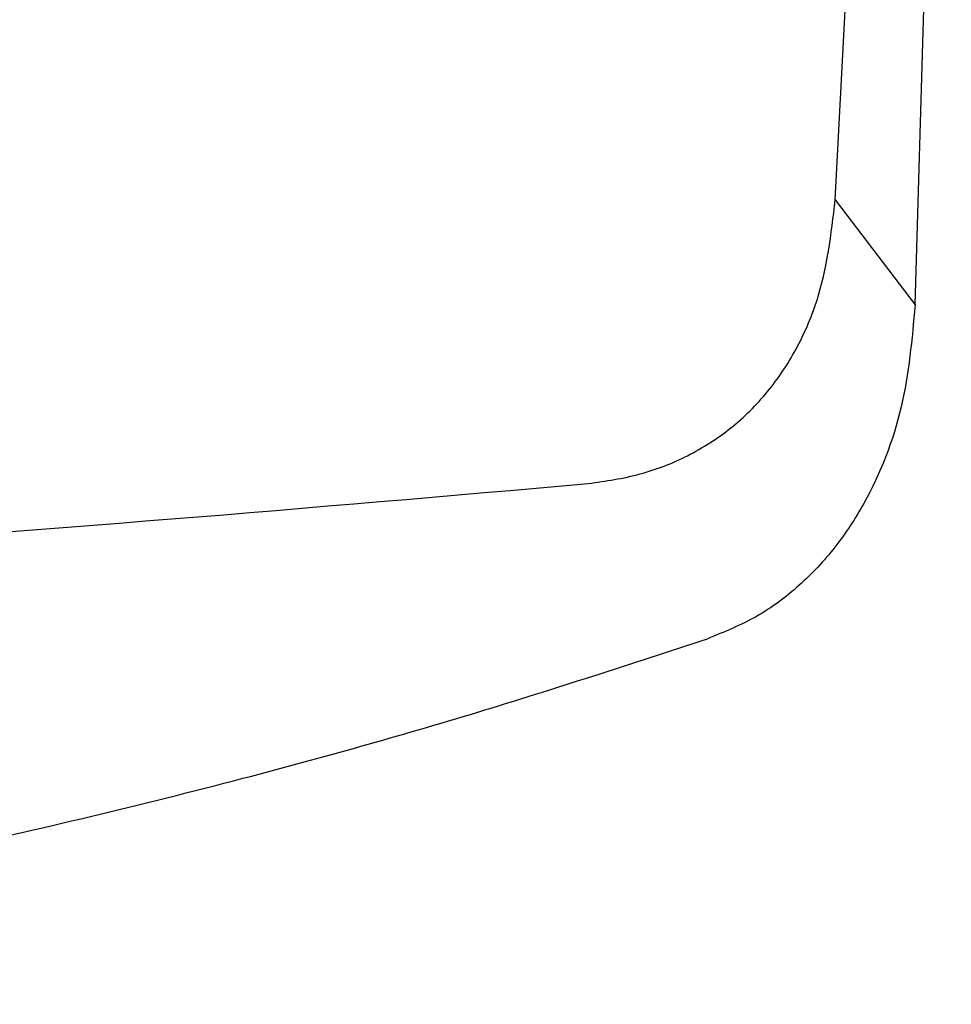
# Model space of a CAD drawing. Header units: millimetres. Extents: x -0.66 to 0.91, y -0.4 to 0.64.
# Tile 58 of 171: x 0.1486 to 0.1854, y 0.0238 to 0.0627. Entities that reach past the tile are written whole.
import ezdxf

# ---------------------------------------------------------------- set-up
doc = ezdxf.new("R2010")
doc.units = ezdxf.units.MM
doc.layers.add('FORMAT', color=7, linetype='Continuous')

msp = doc.modelspace()

# ---------------------------------------------------------------- linework, layer by layer
at = {"layer": 'FORMAT', "color": 7, "linetype": 'Continuous', "lineweight": 25}
for p, q in [((0.1808, 0.055542), (0.183163, 0.100609)), ((0.183953, 0.051387), (0.185387, 0.099971)), ((0.1808, 0.055542), (0.183953, 0.051387))]:
    msp.add_line(p, q, dxfattribs=at)
for points, knots in [([(0.17104, 0.044332), (0.17173, 0.044432), (0.173082, 0.044629), (0.174998, 0.045383), (0.17672, 0.046473), (0.178168, 0.047912), (0.179304, 0.049617), (0.180402, 0.052129), (0.180641, 0.054183), (0.1808, 0.055542)], [0, 0, 0, 0, 0.127784, 0.250378, 0.375208, 0.50016, 0.622501, 0.750155, 1, 1, 1, 1]), ([(0.183953, 0.051387), (0.183833, 0.050034), (0.183591, 0.047314), (0.182337, 0.044083), (0.18083, 0.041781), (0.179404, 0.040261), (0.177709, 0.038997), (0.176409, 0.03847), (0.17575, 0.038204)], [0, 0, 0, 0, 0.244543, 0.491259, 0.616503, 0.742545, 0.869707, 1, 1, 1, 1]), ([(0.006102, 0.044332), (0.017076, 0.043379), (0.039019, 0.041475), (0.07205, 0.040249), (0.105091, 0.040249), (0.138122, 0.041475), (0.160066, 0.043379), (0.17104, 0.044332)], [0, 0, 0, 0, 0.200018, 0.399961, 0.600038, 0.79998, 1, 1, 1, 1]), ([(0.001391, 0.038204), (0.005281, 0.036943), (0.013068, 0.034419), (0.024161, 0.0315), (0.03452, 0.029183), (0.045748, 0.027098), (0.058769, 0.025282), (0.073618, 0.024041), (0.088568, 0.023626), (0.103521, 0.024041), (0.118385, 0.025282), (0.132327, 0.027227), (0.145341, 0.029717), (0.156533, 0.032395), (0.166676, 0.035234), (0.172733, 0.037216), (0.17575, 0.038204)], [0, 0, 0, 0, 0.069913, 0.139967, 0.194875, 0.24973, 0.33286, 0.416213, 0.499995, 0.583742, 0.667148, 0.750521, 0.820736, 0.890985, 0.945689, 1, 1, 1, 1])]:
    msp.add_open_spline(points, degree=3, knots=knots, dxfattribs=at)

doc.saveas('drawing.dxf')
